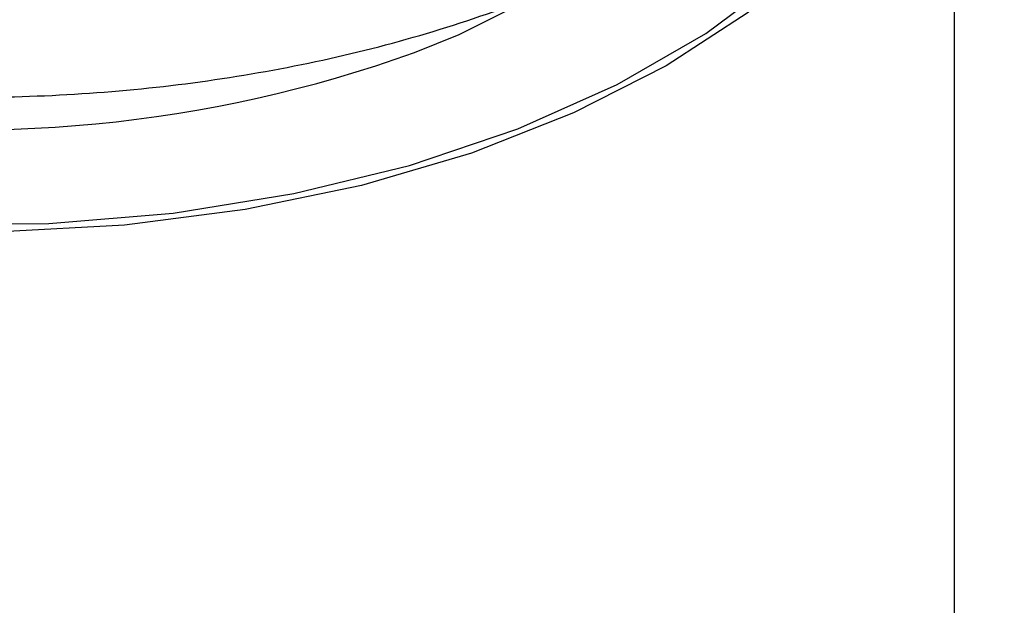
# Paper-space layout '_Isometric' of a CAD drawing. Header units: millimetres. Extents: x -169 to 64, y -14 to 266.
# Tile 11 of 17: x 1 to 21, y 87 to 99. Entities that reach past the tile are written whole.
import ezdxf

# ---------------------------------------------------------------- set-up
doc = ezdxf.new("R2010")
doc.units = ezdxf.units.MM

psp = doc.layouts.new('_Isometric')

# ---------------------------------------------------------------- linework, layer by layer
at = {"color": 7, "linetype": 'Continuous', "lineweight": 25}
psp.add_line((20, 71.751), (20, 106.477), dxfattribs=at)
at = {"color": 7, "linetype": 'Continuous', "lineweight": 25, "flags": 128}
for points in [[(20, 106.477), (19.99, 106.114), (19.754, 104.671), (19.206, 103.256), (18.355, 101.892), (17.215, 100.6), (15.803, 99.4), (14.142, 98.313), (12.258, 97.354), (10.181, 96.539), (7.943, 95.881), (5.58, 95.39), (3.129, 95.073), (0.628, 94.937)], [(-0.957, 95.084), (1.593, 95.107), (4.117, 95.319), (6.573, 95.715), (8.921, 96.289), (11.122, 97.032), (13.141, 97.932), (14.944, 98.972), (16.502, 100.138), (17.789, 101.409), (18.783, 102.764), (19.47, 104.182), (19.836, 105.639), (19.889, 106.182)]]:
    psp.add_lwpolyline(points, dxfattribs=at)
at = {"color": 8, "linetype": 'Continuous', "lineweight": 25, "flags": 128}
psp.add_lwpolyline([(9.025, 98.585), (9.93, 98.951), (11.667, 99.823)], dxfattribs=at)
at = {"color": 7, "linetype": 'Continuous', "lineweight": 25}
psp.add_arc((0.013, 123.629), 26.616, 261.1257, 289.7913, dxfattribs=at)
psp.add_open_spline([(-20.972, 110.873), (-20.976, 110.47), (-20.986, 109.556), (-20.664, 108.146), (-20.079, 106.675), (-19.221, 105.266), (-18.108, 103.929), (-16.743, 102.681), (-15.142, 101.539), (-13.33, 100.521), (-11.335, 99.643), (-9.189, 98.917), (-6.923, 98.349), (-4.568, 97.946), (-2.154, 97.711), (0.287, 97.646), (2.724, 97.751), (5.126, 98.026), (7.462, 98.468), (9.703, 99.073), (11.819, 99.836), (13.783, 100.753), (15.568, 101.815), (17.147, 103.015), (18.49, 104.34), (19.568, 105.77), (20.365, 107.28), (20.84, 108.835), (21.036, 110.039), (20.98, 110.707), (20.968, 110.854)], degree=3, knots=[0, 0, 0, 0, 0.027164, 0.061745, 0.096454, 0.131707, 0.167724, 0.204488, 0.241797, 0.279398, 0.317081, 0.354718, 0.392279, 0.429767, 0.467199, 0.504602, 0.542006, 0.579435, 0.616916, 0.65448, 0.692158, 0.729971, 0.767923, 0.805975, 0.843959, 0.881618, 0.918632, 0.954768, 0.990045, 1, 1, 1, 1], dxfattribs=at)

doc.saveas('drawing.dxf')
